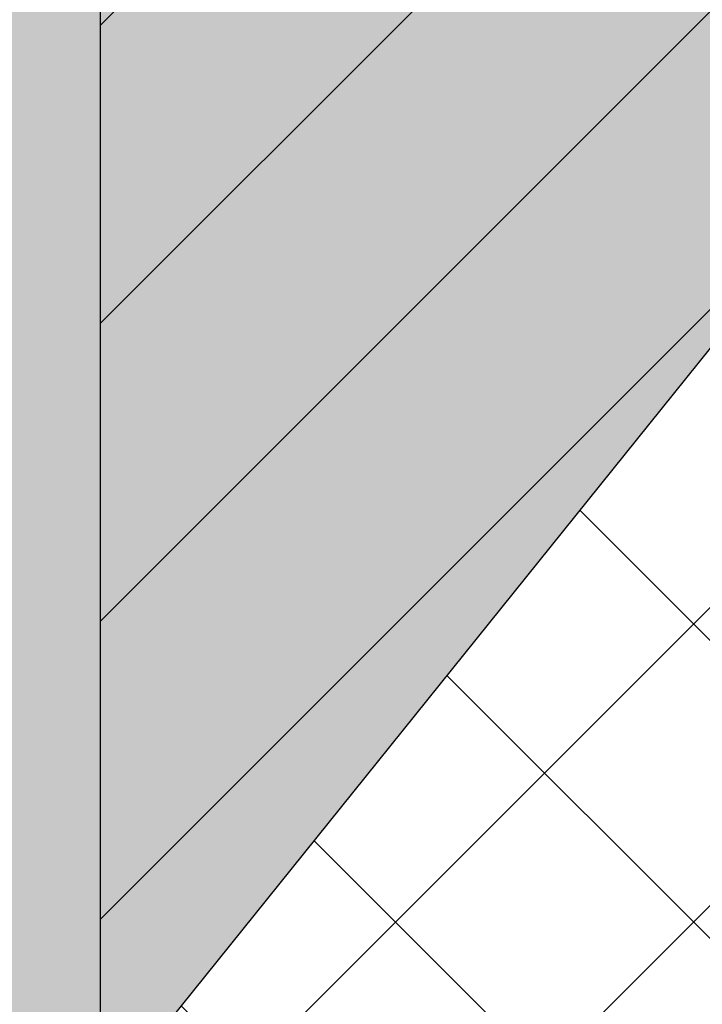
# Model space of a CAD drawing. Header units: millimetres. Extents: x 0 to 39025, y -31299 to 8400.
# Tile 238 of 256: x 15092 to 15349, y -8728 to -8358. Entities that reach past the tile are written whole.
import ezdxf

# ---------------------------------------------------------------- set-up
doc = ezdxf.new("R2010")
doc.units = ezdxf.units.MM
for name, color, linetype in [('ODMIKI funkcionalni', 253, 'Continuous'), ('ODMIKI varnostni', 252, 'Continuous'), ('SREDNJICE_IN_TOCKE', 252, 'Continuous')]:
    doc.layers.add(name, color=color, linetype=linetype)

msp = doc.modelspace()

# ---------------------------------------------------------------- hatches: boundary and pattern name
at = {"layer": 'ODMIKI funkcionalni'}
h = msp.add_hatch(dxfattribs=at)
h.set_pattern_fill('ANSI31', color=256, scale=25)
h.set_pattern_definition([(45, (-1299.93, -18719.98), (-56.1266, 56.1266), [])])
h.paths.add_polyline_path([(15421.96, -9637.01), (15421.96, -8381.43), (16571.96, -8381.43), (16571.96, -9637.01), (17171.96, -9637.01), (17171.96, -7881.43), (15121.96, -7881.43), (15121.96, -9637.01)])
at = {"layer": 'ODMIKI varnostni'}
h = msp.add_hatch(dxfattribs=at)
h.set_pattern_fill('ANSI31', color=256, scale=25, angle=90)
h.set_pattern_definition([(135, (11293.22, -17891.15), (-56.1266, -56.1266), [])])
h.paths.add_polyline_path([(15421.96, -9637.01), (15421.96, -8394.04), (14421.96, -9637.01)])
at = {"layer": 'SREDNJICE_IN_TOCKE'}
h = msp.add_hatch(color=256, dxfattribs=at)
h.dxf.hatch_style = 1
edge = h.paths.add_edge_path()
edge.add_line((17661.71, -7493.44), (14032.2, -7493.44))
edge.add_line((14032.2, -7493.44), (14032.2, -9637.01))
edge.add_line((14032.2, -9637.01), (14421.96, -9637.01))
edge.add_line((14421.96, -9637.01), (15421.96, -8394.04))
edge.add_spline(control_points=[(15421.96, -8390.25), (15421.96, -8390.25), (15421.96, -8388.31), (15421.96, -8386.38)], knot_values=[0.5, 0.5, 0.5, 0.5, 1, 1, 1, 1], degree=3, periodic=0)
edge.add_spline(control_points=[(15421.96, -8386.38), (15421.96, -8384.44), (15421.96, -8382.5), (15421.96, -8382.5)], knot_values=[0, 0, 0, 0, 0.5, 0.5, 0.5, 0.5], degree=3, periodic=0)
edge.add_spline(control_points=[(15423.01, -8381.42), (15423.01, -8381.42), (15709.98, -8381.42), (15996.96, -8381.42)], knot_values=[0.5, 0.5, 0.5, 0.5, 1, 1, 1, 1], degree=3, periodic=0)
edge.add_spline(control_points=[(15996.96, -8381.42), (16283.93, -8381.42), (16570.91, -8381.42), (16570.91, -8381.42)], knot_values=[0, 0, 0, 0, 0.5, 0.5, 0.5, 0.5], degree=3, periodic=0)
edge.add_spline(control_points=[(16571.96, -8382.5), (16571.96, -8382.5), (16571.96, -8384.44), (16571.96, -8386.38)], knot_values=[0.5, 0.5, 0.5, 0.5, 1, 1, 1, 1], degree=3, periodic=0)
edge.add_line((16571.96, -8394.04), (17571.96, -9637.01))
edge.add_line((17571.96, -9637.01), (17661.71, -9637.01))
edge.add_line((17661.71, -9637.01), (17661.71, -7493.44))

# ---------------------------------------------------------------- linework, layer by layer
at = {"layer": 'ODMIKI funkcionalni'}
msp.add_lwpolyline([(15421.96, -9637.01), (15421.96, -8381.43), (16571.96, -8381.43), (16571.96, -9637.01), (17171.96, -9637.01), (17171.96, -7881.43), (15121.96, -7881.43), (15121.96, -9637.01)], close=True, dxfattribs=at)
at = {"layer": 'ODMIKI varnostni'}
msp.add_lwpolyline([(15421.96, -9637.01), (15421.96, -8394.04), (14421.96, -9637.01)], close=True, dxfattribs=at)

doc.saveas('drawing.dxf')
